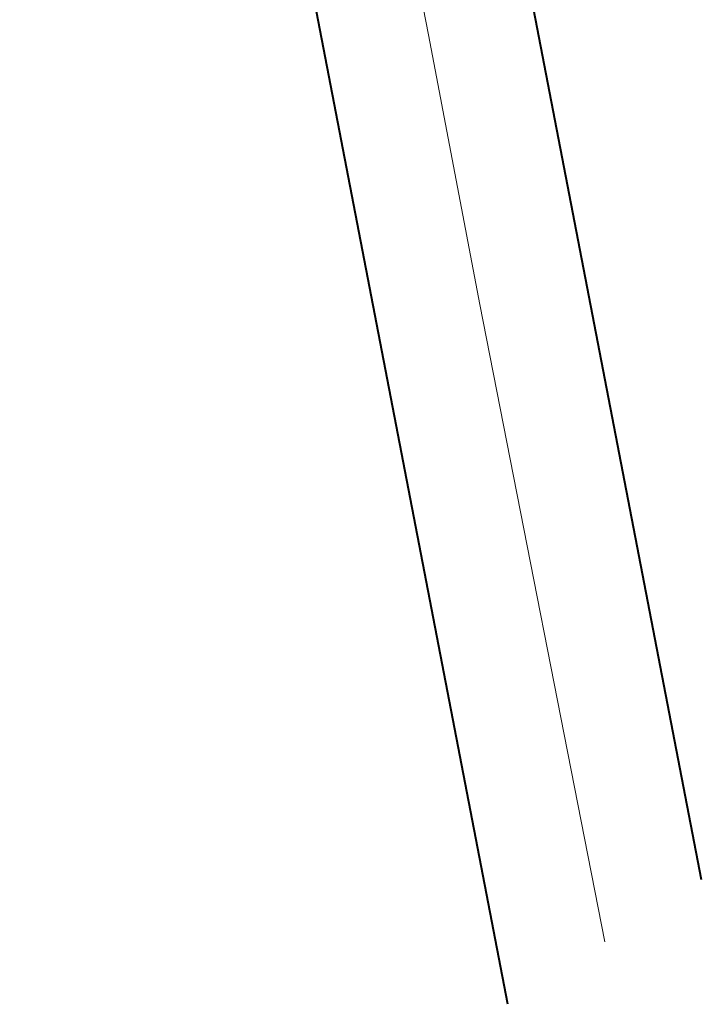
# Model space of a CAD drawing. Header units: metres. Extents: x 124576 to 133557, y 395865 to 402386.
# Tile 39 of 256: x 125969 to 126097, y 397497 to 397681. Entities that reach past the tile are written whole.
import ezdxf

# ---------------------------------------------------------------- set-up
doc = ezdxf.new("R2010")
doc.units = ezdxf.units.M
doc.header["$MEASUREMENT"] = 0
doc.layers.add('LG_AanduidingEisVoorzorgsmaatregel', color=7, linetype='Continuous', lineweight=40, true_color=0xf7284a)
doc.layers.add('LG_buisleidingGevaarlijkeInhoud_NV_Nederlandse_Gasunie_West', color=7, linetype='Continuous', lineweight=13, true_color=0xff9b00)

msp = doc.modelspace()

# ---------------------------------------------------------------- linework, layer by layer
at = {"layer": 'LG_AanduidingEisVoorzorgsmaatregel', "flags": 128}
msp.add_lwpolyline([(126060.92, 397497), (125998.49, 397820.8), (125997.76, 397835.76), (125999.76, 397845.19), (126031.4, 397953.85), (125811.76, 398749.73), (125812.55, 398767.31), (125838.1, 398877.75), (125823.03, 398991.11), (125863.43, 398991.11), (125875.05, 398903.58), (125878.88, 398894.64), (125877.46, 398885.1), (125877.94, 398872.61), (125851.29, 398756.64), (126066.33, 397980.79), (126071.45, 397958.03), (126071.37, 397948.96), (126067.66, 397933.65), (126038.75, 397836.22), (126037.93, 397827.52), (126097.15, 397520.37)], dxfattribs=at)
msp.add_lwpolyline([(126060.92, 397497), (125998.49, 397820.8), (125997.76, 397835.76), (125999.76, 397845.19), (126031.4, 397953.85), (125811.76, 398749.73), (125812.55, 398767.31), (125838.1, 398877.75), (125823.03, 398991.11), (125863.43, 398991.11), (125875.05, 398903.58), (125878.88, 398894.64), (125877.46, 398885.1), (125877.94, 398872.61), (125851.29, 398756.64), (126066.33, 397980.79), (126071.45, 397958.03), (126071.37, 397948.96), (126067.66, 397933.65), (126038.75, 397836.22), (126037.93, 397827.52), (126097.15, 397520.37)], dxfattribs=at)
at = {"layer": 'LG_buisleidingGevaarlijkeInhoud_NV_Nederlandse_Gasunie_West', "flags": 128}
msp.add_lwpolyline([(126079.09, 397508.72), (126055.68, 397628.09), (126046.04, 397678.62), (126036.93, 397725.42), (126018.14, 397824.52), (126017.33, 397831.62), (126019.33, 397841.05)], dxfattribs=at)

doc.saveas('drawing.dxf')
